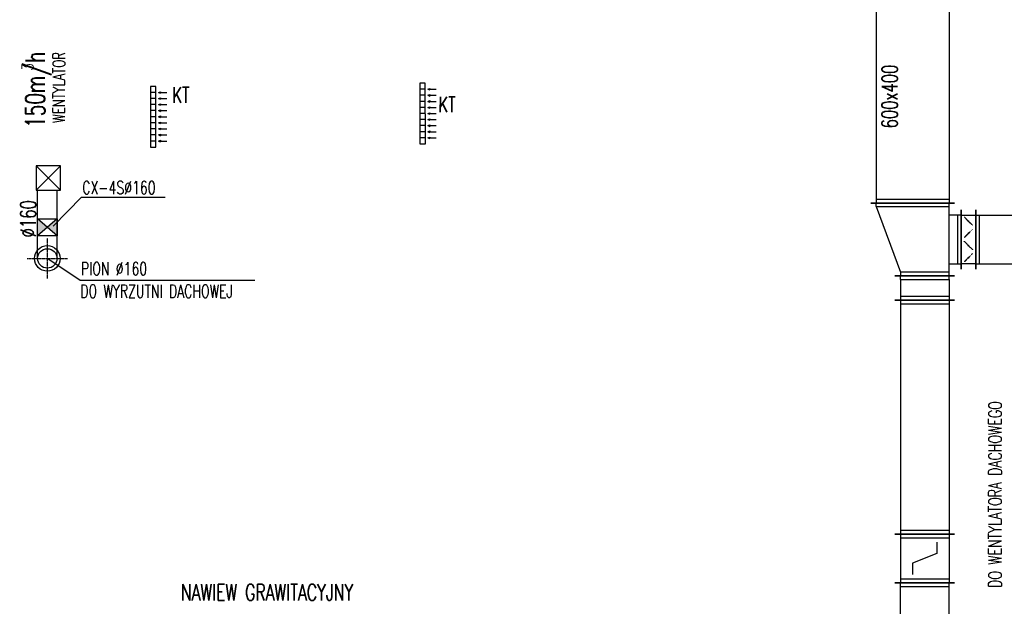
# Model space of a CAD drawing. Extents: x -7228 to 74941, y -112898 to 85621.
# Tile 149 of 256: x 19334 to 20145, y -8822 to -8339. Entities that reach past the tile are written whole.
import ezdxf

# ---------------------------------------------------------------- set-up
doc = ezdxf.new("R2010")
doc.units = 0
doc.linetypes.add('DASHED', pattern=[0.75, 0.5, -0.25])
doc.linetypes.add('DASHED2', pattern=[0.375, 0.25, -0.125])
doc.layers.get('0').update_dxf_attribs({"color": 101, "linetype": 'CONTINUOUS'})
for name, color, linetype in [('E35', 6, 'CONTINUOUS'), ('FLUID-N15', 7, 'CONTINUOUS'), ('m-went-odnośniki', 255, 'CONTINUOUS'), ('m-went-opis', 86, 'CONTINUOUS'), ('m-went-ppoż', 232, 'CONTINUOUS'), ('m-went-urządzenia', 51, 'CONTINUOUS'), ('m-went-wywiew', 1, 'CONTINUOUS')]:
    doc.layers.add(name, color=color, linetype=linetype)
doc.styles.add('tab-bud$0$ROMANS', font='romans', dxfattribs={"width": 0.7})

# ---------------------------------------------------------------- blocks, each defined once
blk = doc.blocks.new('*U6050')
at = {"color": 5, "linetype": 'Continuous', "lineweight": -2}
for p, q in [((-812.5, -345), (-812.5, 345)), ((812.5, 345), (812.5, -345))]:
    blk.add_line(p, q, dxfattribs=at)
at = {"color": 0, "linetype": 'ByBlock', "lineweight": -2}
for p, q in [((-812.5, 300), (812.5, 300)), ((-812.5, -300), (812.5, -300))]:
    blk.add_line(p, q, dxfattribs=at)
at = {"color": 4, "linetype": 'Continuous'}
for p, q in [((-782.5, -300), (-782.5, 300)), ((782.5, 300), (782.5, -300))]:
    blk.add_line(p, q, dxfattribs=at)
blk = doc.blocks.new('*U6052')
at = {"color": 5, "linetype": 'Continuous', "lineweight": -2}
for p, q in [((300, 345), (300, -345)), ((-300, -345), (-300, 145)), ((245, -400), (-245, -400))]:
    blk.add_line(p, q, dxfattribs=at)
at = {"color": 0, "linetype": 'ByBlock', "lineweight": -2}
for p, q in [((270, 300), (-270, 100)), ((270, 300), (300, 300)), ((-270, 100), (-300, 100)), ((-300, -300), (300, -300)), ((-200, -300), (-200, -400)), ((200, -400), (200, -300))]:
    blk.add_line(p, q, dxfattribs=at)
at = {"color": 4, "linetype": 'Continuous'}
for p, q in [((270, 300), (270, -300)), ((-270, -300), (-270, 100)), ((200, -370), (-200, -370))]:
    blk.add_line(p, q, dxfattribs=at)
blk = doc.blocks.new('*U6053')
at = {"color": 5, "linetype": 'Continuous', "lineweight": -2}
for p, q in [((-100, -245), (-100, 245)), ((100, 245), (100, -245))]:
    blk.add_line(p, q, dxfattribs=at)
at = {"color": 0, "linetype": 'ByBlock', "lineweight": -2}
for p, q in [((-70, 200), (-100, 200)), ((-70, 200), (70, 200)), ((70, 200), (100, 200)), ((-70, -200), (-100, -200)), ((-70, -200), (70, -200)), ((70, -200), (100, -200))]:
    blk.add_line(p, q, dxfattribs=at)
at = {"color": 4, "linetype": 'Continuous'}
for p, q in [((-70, -200), (-70, 200)), ((70, 200), (70, -200))]:
    blk.add_line(p, q, dxfattribs=at)
blk = doc.blocks.new('*U6089')
at = {"color": 5, "linetype": 'Continuous', "lineweight": -2}
for p, q in [((-60, -245), (-60, 245)), ((60, 245), (60, -245))]:
    blk.add_line(p, q, dxfattribs=at)
at = {"color": 0, "linetype": 'ByBlock', "lineweight": -2}
for p, q in [((-60, 200), (60, 200)), ((60, -200), (-60, -200))]:
    blk.add_line(p, q, dxfattribs=at)
at = {"color": 4, "linetype": 'DASHED'}
for p, q in [((0, 150), (-35.4, 185.4)), ((0, 150), (35.4, 114.6)), ((0, 50), (35.4, 85.4)), ((0, 50), (-35.4, 14.6)), ((0, -50), (-35.4, -14.6)), ((0, -50), (35.4, -85.4)), ((0, -150), (-35.4, -185.4)), ((0, -150), (35.4, -114.6))]:
    blk.add_line(p, q, dxfattribs=at)
at = {"color": 4, "linetype": 'Continuous'}
for points in [[(-4, 150, 8, 8, 1), (4, 150, 8, 8, 1)], [(-4, 50, 8, 8, 1), (4, 50, 8, 8, 1)], [(-4, -50, 8, 8, 1), (4, -50, 8, 8, 1)], [(-4, -150, 8, 8, 1), (4, -150, 8, 8, 1)]]:
    blk.add_lwpolyline(points, format="xyseb", close=True, dxfattribs=at)
blk = doc.blocks.new('*U6090')
at = {"color": 5, "linetype": 'Continuous', "lineweight": -2}
for p, q in [((-1904, -245), (-1904, 245)), ((1904, 245), (1904, -245))]:
    blk.add_line(p, q, dxfattribs=at)
at = {"color": 0, "linetype": 'ByBlock', "lineweight": -2}
for p, q in [((-1904, 200), (1904, 200)), ((-1904, -200), (1904, -200))]:
    blk.add_line(p, q, dxfattribs=at)
at = {"color": 4, "linetype": 'Continuous'}
for p, q in [((-1874, -200), (-1874, 200)), ((1874, 200), (1874, -200))]:
    blk.add_line(p, q, dxfattribs=at)
blk = doc.blocks.new('*U6147')
at = {"color": 5, "linetype": 'Continuous', "lineweight": -2}
for p, q in [((-962.5, -245), (-962.5, 245)), ((962.5, 245), (962.5, -245))]:
    blk.add_line(p, q, dxfattribs=at)
at = {"color": 0, "linetype": 'ByBlock', "lineweight": -2}
for p, q in [((-962.5, 200), (962.5, 200)), ((-962.5, -200), (962.5, -200))]:
    blk.add_line(p, q, dxfattribs=at)
at = {"color": 4, "linetype": 'Continuous'}
for p, q in [((-932.5, -200), (-932.5, 200)), ((932.5, 200), (932.5, -200))]:
    blk.add_line(p, q, dxfattribs=at)
blk = doc.blocks.new('*U6146')
at = {"color": 5, "linetype": 'Continuous', "lineweight": -2}
for p, q in [((-593.5, -245), (-593.5, 245)), ((593.5, 245), (593.5, -245))]:
    blk.add_line(p, q, dxfattribs=at)
at = {"color": 0, "linetype": 'ByBlock', "lineweight": -2}
for p, q in [((-593.5, 200), (593.5, 200)), ((-593.5, -200), (593.5, -200))]:
    blk.add_line(p, q, dxfattribs=at)
at = {"color": 4, "linetype": 'Continuous'}
for p, q in [((-563.5, -200), (-563.5, 200)), ((563.5, 200), (563.5, -200))]:
    blk.add_line(p, q, dxfattribs=at)
blk = doc.blocks.new('*U6145')
at = {"color": 5, "linetype": 'Continuous', "lineweight": -2}
for p, q in [((-200, -245), (-200, 245)), ((200, 245), (200, -245))]:
    blk.add_line(p, q, dxfattribs=at)
at = {"color": 0, "linetype": 'ByBlock', "lineweight": -2}
for p, q in [((200, 200), (-200, 200)), ((200, -200), (-200, -200))]:
    blk.add_line(p, q, dxfattribs=at)
at = {"color": 4, "linetype": 'Continuous'}
for p, q in [((-170, -200), (-170, 200)), ((170, 200), (170, -200)), ((-40, 100), (-133.3, 100)), ((40, -100), (-40, 100)), ((133.3, -100), (40, -100))]:
    blk.add_line(p, q, dxfattribs=at)
blk = doc.blocks.new('KT')
at = {"layer": 'm-went-urządzenia'}
for points in [[(55475.1, 10960.33), (55475.71, 10962.01), (55474.49, 10962.01)], [(55480.1, 10960.33), (55480.71, 10962.01), (55479.49, 10962.01)], [(55485.1, 10960.33), (55485.71, 10962.01), (55484.49, 10962.01)], [(55490.1, 10960.33), (55490.71, 10962.01), (55489.49, 10962.01)], [(55495.1, 10960.33), (55495.71, 10962.01), (55494.49, 10962.01)], [(55500.1, 10960.33), (55500.71, 10962.01), (55499.49, 10962.01)], [(55505.1, 10960.33), (55505.71, 10962.01), (55504.49, 10962.01)], [(55510.1, 10960.33), (55510.71, 10962.01), (55509.49, 10962.01)], [(55515.1, 10960.33), (55515.71, 10962.01), (55514.49, 10962.01)]]:
    blk.add_hatch(color=7, dxfattribs=at).paths.add_polyline_path(points)
at = {"layer": 'm-went-urządzenia', "color": 7}
for p, q in [((55475.1, 10960.33, 0), (55474.49, 10962.01, 0)), ((55474.49, 10962.01, 0), (55475.71, 10962.01, 0)), ((55475.1, 10960.33, 0), (55475.1, 10967.21, 0)), ((55475.1, 10960.33, 0), (55475.71, 10962.01, 0)), ((55480.1, 10960.33, 0), (55479.49, 10962.01, 0)), ((55479.49, 10962.01, 0), (55480.71, 10962.01, 0)), ((55480.1, 10960.33, 0), (55480.1, 10967.21, 0)), ((55480.1, 10960.33, 0), (55480.71, 10962.01, 0)), ((55485.1, 10960.33, 0), (55484.49, 10962.01, 0)), ((55484.49, 10962.01, 0), (55485.71, 10962.01, 0)), ((55485.1, 10960.33, 0), (55485.1, 10967.21, 0)), ((55485.1, 10960.33, 0), (55485.71, 10962.01, 0)), ((55490.1, 10960.33, 0), (55489.49, 10962.01, 0)), ((55489.49, 10962.01, 0), (55490.71, 10962.01, 0)), ((55490.1, 10960.33, 0), (55490.1, 10967.21, 0)), ((55490.1, 10960.33, 0), (55490.71, 10962.01, 0)), ((55495.1, 10960.33, 0), (55494.49, 10962.01, 0)), ((55494.49, 10962.01, 0), (55495.71, 10962.01, 0)), ((55495.1, 10960.33, 0), (55495.1, 10967.21, 0)), ((55495.1, 10960.33, 0), (55495.71, 10962.01, 0)), ((55500.1, 10960.33, 0), (55499.49, 10962.01, 0)), ((55499.49, 10962.01, 0), (55500.71, 10962.01, 0)), ((55500.1, 10960.33, 0), (55500.1, 10967.21, 0)), ((55500.1, 10960.33, 0), (55500.71, 10962.01, 0)), ((55505.1, 10960.33, 0), (55504.49, 10962.01, 0)), ((55504.49, 10962.01, 0), (55505.71, 10962.01, 0)), ((55505.1, 10960.33, 0), (55505.1, 10967.21, 0)), ((55505.1, 10960.33, 0), (55505.71, 10962.01, 0)), ((55510.1, 10960.33, 0), (55509.49, 10962.01, 0)), ((55509.49, 10962.01, 0), (55510.71, 10962.01, 0)), ((55510.1, 10960.33, 0), (55510.1, 10967.21, 0)), ((55510.1, 10960.33, 0), (55510.71, 10962.01, 0)), ((55515.1, 10960.33, 0), (55514.49, 10962.01, 0)), ((55514.49, 10962.01, 0), (55515.71, 10962.01, 0)), ((55515.1, 10960.33, 0), (55515.1, 10967.21, 0)), ((55515.1, 10960.33, 0), (55515.71, 10962.01, 0)), ((55475.09, 10958.31, 0), (55475.09, 10953.74, 0)), ((55480.09, 10958.31, 0), (55480.09, 10953.74, 0)), ((55485.09, 10958.31, 0), (55485.09, 10953.74, 0)), ((55490.09, 10958.31, 0), (55490.09, 10953.74, 0)), ((55495.09, 10958.31, 0), (55495.09, 10953.74, 0)), ((55500.09, 10958.31, 0), (55500.09, 10953.74, 0)), ((55505.09, 10958.31, 0), (55505.09, 10953.74, 0)), ((55510.09, 10958.31, 0), (55510.09, 10953.74, 0)), ((55515.09, 10958.31, 0), (55515.09, 10953.74, 0))]:
    blk.add_line(p, q, dxfattribs=at)
at = {"layer": 'm-went-urządzenia', "elevation": 0}
blk.add_lwpolyline([(55470.09, 10953.74), (55520.09, 10953.74), (55520.09, 10958.31), (55470.09, 10958.31)], close=True, dxfattribs=at)
blk = doc.blocks.new('A$C5CDC0A6C')
at = {"layer": 'm-went-ppoż'}
h = blk.add_hatch(color=256, dxfattribs=at)
h.paths.add_polyline_path([(664.04, -2677.04), (664.04, -2686.77), (659.15, -2686.77), (656.04, -2684.04)])
h.paths.add_polyline_path([(648.04, -2677.04), (656.04, -2684.04), (652.93, -2686.77), (648.04, -2686.77)])
h.paths.add_polyline_path([(648.04, -2686.77), (652.93, -2686.77), (648.04, -2691.04)])
h.paths.add_polyline_path([(659.15, -2686.77), (664.04, -2686.77), (664.04, -2691.04)])
at = {"layer": 'm-went-odnośniki'}
for p, q in [((684.15, -2659.33), (660.98, -2683.16)), ((684.15, -2659.33), (753.14, -2659.33)), ((682.93, -2727.63), (656.04, -2709.61)), ((682.93, -2727.63), (826.8, -2727.63))]:
    blk.add_line(p, q, dxfattribs=at)
at = {"layer": 'm-went-ppoż'}
for p, q in [((648.04, -2691.04), (648.04, -2677.04)), ((648.04, -2677.04), (664.04, -2677.04)), ((664.04, -2691.04), (648.04, -2677.04)), ((664.04, -2677.04), (648.04, -2691.04)), ((664.04, -2677.04), (664.04, -2691.04)), ((664.04, -2691.04), (648.04, -2691.04))]:
    blk.add_line(p, q, dxfattribs=at)
at = {"layer": 'm-went-urządzenia'}
for p, q in [((646.78, -2633.5), (646.78, -2653.5)), ((666.78, -2633.5), (646.78, -2633.5)), ((646.78, -2633.5), (666.78, -2653.5)), ((646.78, -2653.5), (666.78, -2633.5)), ((666.78, -2653.5), (666.78, -2633.5)), ((646.78, -2653.5), (666.78, -2653.5))]:
    blk.add_line(p, q, dxfattribs=at)
at = {"layer": 'm-went-wywiew'}
for p, q in [((648.04, -2709.61), (648.04, -2653.5)), ((664.04, -2709.61), (664.04, -2653.5))]:
    blk.add_line(p, q, dxfattribs=at)
at = {"layer": 'm-went-wywiew', "color": 9, "linetype": 'DASHED2'}
for p, q in [((656.04, -2692.98), (656.04, -2726.23)), ((639.41, -2709.61), (672.67, -2709.61))]:
    blk.add_line(p, q, dxfattribs=at)
at = {"layer": 'm-went-wywiew', "color": 9}
blk.add_circle((656.04, -2709.61), 10.56, dxfattribs=at)
at = {"layer": 'm-went-wywiew'}
blk.add_circle((656.04, -2709.61), 8, dxfattribs=at)
at = {"layer": 'FLUID-N15', "color": 5, "linetype": 'Continuous', "zscale": 0.1}
for name, p, xscale, yscale, rotation in [('*U6050', (1368.44, -2582.75), 0.1, 0.1, 269.9999999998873), ('*U6052', (1368.44, -2694), 0.09999999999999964, 0.09999999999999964, 90.00000000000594), ('*U6053', (1378.44, -2734), 0.1, 0.1, 270.0000000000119), ('*U6147', (1378.44, -2840.25), 0.1000000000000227, 0.1000000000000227, 269.9999999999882), ('*U6145', (1378.44, -2956.5), 0.1, 0.1, 90.00000000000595), ('*U6146', (1378.44, -3035.85), 0.1, 0.09999999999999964, 90.00000000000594)]:
    blk.add_blockref(name, p, dxfattribs=dict(at, xscale=xscale, yscale=yscale, rotation=rotation))
at = {"layer": 'FLUID-N15', "color": 5, "linetype": 'Continuous', "xscale": 0.1, "yscale": 0.1, "zscale": 0.1}
for name, p in [('*U6089', (1414.44, -2694)), ('*U6090', (1610.84, -2694))]:
    blk.add_blockref(name, p, dxfattribs=at)
at = {"layer": 'm-went-urządzenia', "rotation": 270.0039164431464}
for p in [(-10216.67, 52901.34, 0), (-9994.83, 52904, 0)]:
    blk.add_blockref('KT', p, dxfattribs=at)
at = {"layer": 'm-went-opis', "style": 'tab-bud$0$ROMANS', "width": 0.7}
for s, height, rotation, p in [('WENTYLATOR', 10.064, 89.94143, (670.56, -2597.99)), ('3', 9.58, 89.94143, (644.53, -2555)), ('150m/h', 15.974, 89.94143, (654.02, -2602.24)), ('600x400', 12.78, 89.94143, (1355.96, -2602.65, 0)), ('KT', 12.78, 359.94143, (758.96, -2581.49, 0)), ('KT', 12.78, 359.94143, (978.08, -2589.28, 0)), ('CX-4S%%c160', 10.7572, 0, (684.84, -2656.73)), ('%%c160', 12.78, 89.94143, (646.66, -2692.33, 0)), ('PION %%c160 ', 10.7572, 0, (683.71, -2723.43)), ('DO WYRZUTNI DACHOWEJ', 10.7572, 0, (683.17, -2741.99)), ('DO WENTYLATORA DACHOWEGO', 10.7572, 90, (1441.76, -2980.7)), ('NAWIEW GRAWITACYJNY', 13.4465, 0, (766.06, -2991.1))]:
    blk.add_text(s, height=height, rotation=rotation, dxfattribs=at).set_placement(p)

msp = doc.modelspace()

# ---------------------------------------------------------------- block references
at = {"layer": 'E35'}
msp.add_blockref('A$C5CDC0A6C', (18700.703, -5826.119), dxfattribs=at)

doc.saveas('drawing.dxf')
